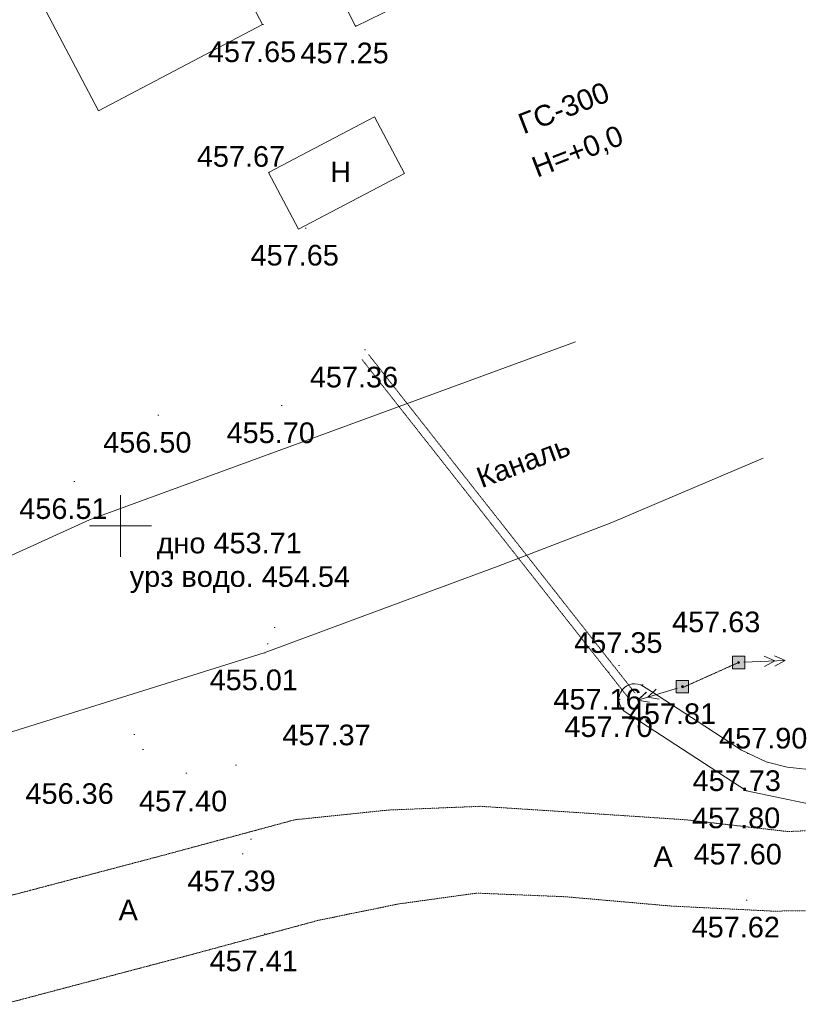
# Model space of a CAD drawing. Header units: millimetres. Extents: x 918404 to 1362154, y 4120617 to 4364104.
# Tile 36 of 256: x 937726 to 945265, y 4170417 to 4179956. Entities that reach past the tile are written whole.
import ezdxf

# ---------------------------------------------------------------- set-up
doc = ezdxf.new("R2010")
doc.units = ezdxf.units.MM
doc.header["$MEASUREMENT"] = 0
doc.linetypes.add('Д_ТРОТ_ТРУБА', pattern=[1.5, 0.75, -0.75])
for name, color, linetype, lineweight in [('(001) Сетка_Ном._пера__132', 132, 'Continuous', 18), ('(007) Здания_Ном._пера__7', 7, 'Continuous', 18), ('(013) Газ_Ном._пера__7', 7, 'Continuous', 18), ('(022) Возд. Линии_Ном._пера__240', 240, 'Continuous', 18), ('(022) Возд. Линии_Ном._пера__7', 7, 'Continuous', 18), ('(025) Дорога_Ном._пера__7', 7, 'Continuous', 18), ('(027) Гидрография_Ном._пера__7', 7, 'Continuous', 18), ('0_Ном._пера__1', 1, 'Continuous', 18), ('0_Ном._пера__4', 4, 'Continuous', 18), ('0_Ном._пера__7', 7, 'Continuous', 18), ('ВЫСОТА_Ном._пера__7', 7, 'Continuous', 18), ('ТОЧКИ_Ном._пера__5', 5, 'Continuous', 18)]:
    doc.layers.add(name, color=color, linetype=linetype, lineweight=lineweight)
doc.styles.add('СГЕНЕРИР_СТИЛЬ_1', font='arial.ttf')

msp = doc.modelspace()

# ---------------------------------------------------------------- hatches: boundary and pattern name
at = {"layer": '(022) Возд. Линии_Ном._пера__240', "linetype": 'Continuous'}
h = msp.add_hatch(color=256, dxfattribs=at)
h.paths.add_polyline_path([(944626.7, 4173788.7), (944626.7, 4173668.7), (944746.7, 4173668.7), (944746.7, 4173788.7)])
h.paths.add_polyline_path([(944676.7, 4173728.7, -1.000034), (944696.7, 4173728.7, -1)], flags=0)
h = msp.add_hatch(color=256, dxfattribs=at)
h.paths.add_polyline_path([(944083.3, 4173554.9), (944083.3, 4173434.9), (944203.3, 4173434.9), (944203.3, 4173554.9)])
h.paths.add_polyline_path([(944133.3, 4173494.9, -1.000034), (944153.3, 4173494.9, -1)], flags=0)
at = {"layer": '(022) Возд. Линии_Ном._пера__7', "linetype": 'Continuous'}
for points in [[(944693.9, 4173721.9, 1), (944679.4, 4173735.5, 1)], [(944150.6, 4173488, 1), (944136, 4173501.7, 1)]]:
    msp.add_hatch(color=256, dxfattribs=at).paths.add_polyline_path(points)

# ---------------------------------------------------------------- linework, layer by layer
at = {"layer": '(001) Сетка_Ном._пера__132', "linetype": 'Continuous'}
for p, q in [((938703.5, 4175351.3), (938703.5, 4174751.3)), ((938403.5, 4175051.3), (939003.5, 4175051.3))]:
    msp.add_line(p, q, dxfattribs=at)
at = {"layer": '(022) Возд. Линии_Ном._пера__7', "linetype": 'Continuous'}
for p, q in [((944736.6, 4173730.8), (945136.2, 4173747.9)), ((944737, 4173730.9), (945136.6, 4173748)), ((945036.3, 4173743.7), (944934.3, 4173789.3)), ((945036.7, 4173743.7), (944934.7, 4173789.4)), ((945036.3, 4173743.7), (944938.6, 4173689.4)), ((945036.7, 4173743.7), (944939, 4173689.5)), ((945136.2, 4173747.9), (945034.2, 4173793.6)), ((945136.6, 4173748), (945034.6, 4173793.6)), ((945136.2, 4173747.9), (945038.5, 4173693.7)), ((945136.6, 4173748), (945038.9, 4173693.7)), ((944095, 4173480.3), (943712.2, 4173364.3)), ((943712.2, 4173364.3), (943793.4, 4173441.2)), ((944095.4, 4173480.4), (943712.6, 4173364.5)), ((943712.6, 4173364.5), (943793.8, 4173441.3)), ((943807.9, 4173393.3), (943889.1, 4173470.2)), ((943808.3, 4173393.5), (943889.5, 4173470.3)), ((943712.2, 4173364.3), (943822.4, 4173345.5)), ((943712.6, 4173364.5), (943822.8, 4173345.6)), ((943807.9, 4173393.3), (943918.1, 4173374.5)), ((943808.3, 4173393.5), (943918.5, 4173374.6))]:
    msp.add_line(p, q, dxfattribs=at)
at = {"layer": '(022) Возд. Линии_Ном._пера__7', "linetype": 'Continuous', "flags": 128}
for points in [[(944626.7, 4173668.7), (944746.7, 4173668.7), (944746.7, 4173788.7), (944626.7, 4173788.7)], [(944083.3, 4173434.9), (944203.3, 4173434.9), (944203.3, 4173554.9), (944083.3, 4173554.9)]]:
    msp.add_lwpolyline(points, close=True, dxfattribs=at)
at = {"layer": '(022) Возд. Линии_Ном._пера__7', "linetype": 'Continuous'}
for centre in [(944686.7, 4173728.7), (944143.3, 4173494.9)]:
    msp.add_circle(centre, 10, dxfattribs=at)
at = {"layer": '0_Ном._пера__1', "linetype": 'Д_ТРОТ_ТРУБА', "flags": 128}
msp.add_lwpolyline([(944142.1, 4173484.9), (944677.5, 4173724.6)], dxfattribs=at)
at = {"layer": '0_Ном._пера__4', "linetype": 'Continuous', "flags": 128}
for points in [[(935176.8, 4173608.6), (936213.6, 4174116.2), (938402.5, 4175111.5), (940395.7, 4175841.4), (943108, 4176834.6)], [(935533.4, 4172597.2), (935977, 4172610.7), (936593.6, 4172708.1), (937500.9, 4173013.4), (940093.8, 4173823.1), (941242.9, 4174247.8), (942360, 4174661.3), (943459.1, 4175083.6), (944924.7, 4175708.3)]]:
    msp.add_lwpolyline(points, dxfattribs=at)
msp.add_lwpolyline([(945655.9, 4172297.2), (944764.7, 4172485.8), (943597.1, 4173243, -0.914981), (943738.9, 4173510.9), (943842.8, 4173447.4), (944359.9, 4173110.4), (944715.8, 4172878.4), (944953.4, 4172765.3), (945155.6, 4172715), (945457.6, 4172680.9)], format="xyb", dxfattribs=at)
at = {"layer": '0_Ном._пера__7', "linetype": 'Continuous', "flags": 128}
for points in [[(940231.3, 4181410.4), (940977, 4179888.8), (942962.1, 4180861.7), (942216.5, 4182383.2)], [(940077.3, 4179908.2), (939473.7, 4181056.8), (937885.9, 4180222.3), (938489.5, 4179073.7)], [(940135.8, 4178476), (940424.8, 4177926), (941451.5, 4178465.5), (941162.4, 4179015.5)]]:
    msp.add_lwpolyline(points, close=True, dxfattribs=at)
at = {"layer": '0_Ном._пера__7', "linetype": 'Д_ТРОТ_ТРУБА', "flags": 128}
for points in [[(943623, 4173381.5), (941040.6, 4176663.7)], [(943685.9, 4173431), (941103.5, 4176713.2)], [(935009, 4171090.4), (935272.7, 4170997.7), (935576.5, 4170997.7), (936086, 4171061.4), (939121.9, 4171862.7), (940390, 4172205.2), (941294.4, 4172299.2), (942186.3, 4172335.5), (943089.6, 4172277.4), (944178.1, 4172204.9), (945162.9, 4172091), (945914.1, 4172123.8), (946555.2, 4172201), (946981.7, 4172367.8), (947374.5, 4172677.1), (948287.4, 4173837.4)], [(935788.5, 4169391.8), (936047.7, 4169793.1), (936310.5, 4170014.9), (936697, 4170188.4), (939379.8, 4170896.6), (940620.4, 4171231.6), (941400.3, 4171390.4), (942151.2, 4171494.4), (943007.7, 4171459.5), (944034.5, 4171369.1), (945006.5, 4171320.7), (945859.7, 4171325.5), (946761, 4171445.3), (947354.3, 4171661.7), (947961.2, 4172137.8), (948773.2, 4173345.5)]]:
    msp.add_lwpolyline(points, dxfattribs=at)
at = {"layer": 'ТОЧКИ_Ном._пера__5', "linetype": 'Continuous'}
for p, q in [((940077.3, 4179908.2), (940087.3, 4179908.2)), ((940973.3, 4179896.3), (940983.3, 4179896.3)), ((940135.8, 4178476), (940145.8, 4178476)), ((940490.2, 4177937.2), (940500.2, 4177937.2)), ((941064.2, 4176756.3), (941074.2, 4176756.3)), ((940258.1, 4176217), (940268.1, 4176217)), ((939063.1, 4176124.4), (939073.1, 4176124.4)), ((938250.7, 4175481.9), (938260.7, 4175481.9)), ((940190.6, 4174068.7), (940200.6, 4174068.7)), ((940121.5, 4173910.8), (940131.5, 4173910.8)), ((940093.8, 4173823.1), (940103.8, 4173823.1)), ((944686.7, 4173728.7), (944696.7, 4173728.7)), ((943422.8, 4173635.5), (943432.8, 4173635.5)), ((943525, 4173699.5), (943535, 4173699.5)), ((943752.2, 4173510.9), (943762.2, 4173510.9)), ((944143.3, 4173494.9), (944153.3, 4173494.9)), ((943529, 4173369.5), (943539, 4173369.5)), ((938831.3, 4173030.7), (938841.3, 4173030.7)), ((938913.7, 4172887.5), (938923.7, 4172887.5)), ((944770.2, 4172846.2), (944780.2, 4172846.2)), ((939333.4, 4172658.1), (939343.4, 4172658.1)), ((939814.7, 4172734.7), (939824.7, 4172734.7)), ((944764.7, 4172485.8), (944774.7, 4172485.8)), ((944779.6, 4172134.4), (944789.6, 4172134.4)), ((939960.5, 4172016.1), (939970.5, 4172016.1)), ((939879.1, 4171875.7), (939889.1, 4171875.7)), ((944761, 4171427.5), (944771, 4171427.5)), ((940093.2, 4171100.2), (940103.2, 4171100.2))]:
    msp.add_line(p, q, dxfattribs=at)

# ---------------------------------------------------------------- texts
at = {"layer": '(007) Здания_Ном._пера__7', "linetype": 'Continuous', "insert": (940732.5, 4178382.3), "char_height": 200, "attachment_point": 7, "style": 'СГЕНЕРИР_СТИЛЬ_1'}
msp.add_mtext('{Н}', dxfattribs=at)
at = {"layer": '(013) Газ_Ном._пера__7', "linetype": 'Continuous', "char_height": 200, "attachment_point": 7, "rotation": 21.12049, "style": 'СГЕНЕРИР_СТИЛЬ_1'}
for s, insert in [('{ГС-300}', (942605.3, 4178842)), ('{Н=+0,0}', (942748.3, 4178390))]:
    msp.add_mtext(s, dxfattribs=dict(at, insert=insert))
at = {"layer": '(025) Дорога_Ном._пера__7', "linetype": 'Continuous', "char_height": 200, "attachment_point": 7, "style": 'СГЕНЕРИР_СТИЛЬ_1'}
for insert in [(943862.5, 4171748.7), (938683.9, 4171231.7)]:
    msp.add_mtext('{A}', dxfattribs=dict(at, insert=insert))
at = {"layer": '(027) Гидрография_Ном._пера__7', "linetype": 'Continuous', "insert": (942199.1, 4175413.5), "char_height": 200, "attachment_point": 7, "rotation": 20.50142, "style": 'СГЕНЕРИР_СТИЛЬ_1'}
msp.add_mtext('{Каналь}', dxfattribs=at)
at = {"layer": 'ВЫСОТА_Ном._пера__7', "linetype": 'Continuous', "char_height": 200, "attachment_point": 4, "style": 'СГЕНЕРИР_СТИЛЬ_1'}
for s, insert in [('{457.65}', (939548.8, 4179644.4)), ('{457.25}', (940444.8, 4179632.5)), ('{457.67}', (939441.4, 4178630.2)), ('{457.65}', (939961.7, 4177673.4)), ('{457.36}', (940535.7, 4176492.5)), ('{455.70}', (939729.6, 4175953.2)), ('{456.50}', (938534.6, 4175860.6)), ('{456.51}', (937722.2, 4175218.1)), ('{дно 453.71}', (939052, 4174857.1)), ('{урз водо. 454.54}', (938791.7, 4174531.2)), ('{457.63}', (944043, 4174120.8)), ('{457.35}', (943095.3, 4173920.3)), ('{455.01}', (939565.3, 4173559.3)), ('{457.16}', (942894.3, 4173371.7)), ('{457.81}', (943614.8, 4173231.1)), ('{457.70}', (943000.5, 4173105.7)), ('{457.37}', (940270, 4173025.5)), ('{457.90}', (944498.1, 4172994.2)), ('{457.73}', (944241.7, 4172582.3)), ('{456.36}', (937782.2, 4172457.8)), ('{457.40}', (938881, 4172385)), ('{457.80}', (944236.1, 4172222)), ('{457.60}', (944251.1, 4171870.6)), ('{457.39}', (939350.6, 4171611.9)), ('{457.62}', (944232.4, 4171163.8)), ('{457.41}', (939564.7, 4170836.5))]:
    msp.add_mtext(s, dxfattribs=dict(at, insert=insert))

doc.saveas('drawing.dxf')
